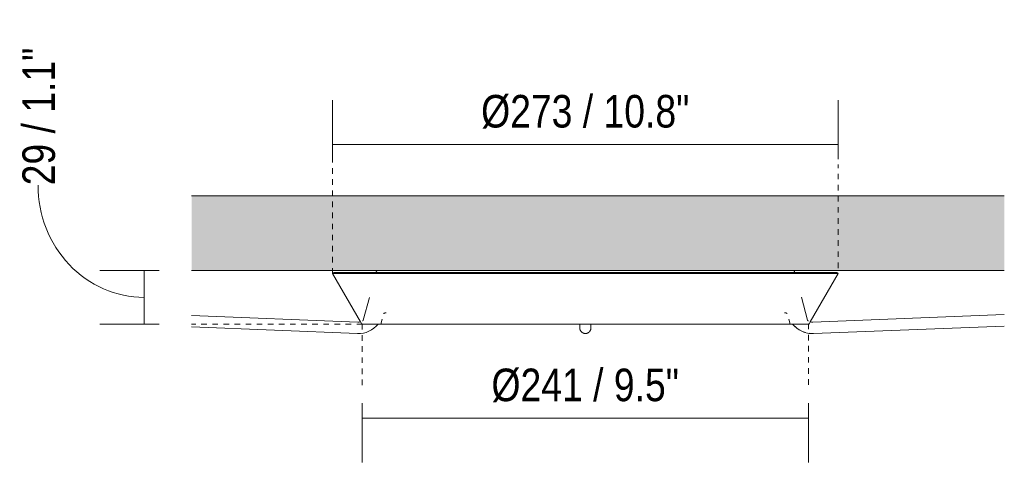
# Model space of a CAD drawing. Header units: millimetres. Extents: x 5395 to 10061, y 397 to 7363.
# Tile 12 of 14: x 8721 to 9253, y 1895 to 2136. Entities that reach past the tile are written whole.
import ezdxf

# ---------------------------------------------------------------- set-up
doc = ezdxf.new("R2010")
doc.units = ezdxf.units.MM
doc.linetypes.add('Dash', pattern=[6, 3, -3])
doc.layers.add('A-ANNO-DIMS', color=7, linetype='Dash', lineweight=9, true_color=0xd2d2d2)
for name, color, linetype, lineweight in [('A-ANNO-DIMS-8', 7, 'Continuous', 9), ('A-CLNG', 7, 'Continuous', 9), ('E-LITE-EQPM', 7, 'Continuous', 20)]:
    doc.layers.add(name, color=color, linetype=linetype, lineweight=lineweight)
doc.styles.add('Arial Narrow_3', font='ARIALN.TTF', dxfattribs={"height": 17.6})
doc.dimstyles.new('FARO_-_2_2mm_Arial_Narrow_mm_Inch_Left_1', dxfattribs={"dimscale": 304.8, "dimtxt": 18.012385, "dimasz": 0, "dimexe": 0.07874, "dimexo": 0.0625, "dimgap": 0.013123, "dimtad": 1, "dimdec": 0, "dimzin": 0, "dimdsep": 46, "dimtxsty": 'Arial Narrow_3', "dimblk1": 'NONE', "dimblk2": 'NONE', "dimsah": 1, "dimcen": 0.09, "dimadec": 0, "dimazin": 0, "dimtfac": 1, "dimtdec": 4, "dimtix": 1, "dimtmove": 1, "dimatfit": 3, "dimfxl": 0.026247, "dimfxlon": 1, "dimtvp": 1, "dimtolj": 1, "dimtzin": 0, "dimarcsym": 2})
doc.dimstyles.new('FARO_-_2_2mm_Arial_Narrow_mm_Inch_Right_2', dxfattribs={"dimscale": 304.8, "dimtxt": 18.012385, "dimasz": 0, "dimexe": 0.07874, "dimexo": 0.0625, "dimgap": 0.013123, "dimtad": 1, "dimdec": 0, "dimzin": 0, "dimdsep": 46, "dimtxsty": 'Arial Narrow_3', "dimblk1": 'NONE', "dimblk2": 'NONE', "dimsah": 1, "dimcen": 0.09, "dimadec": 0, "dimazin": 0, "dimtfac": 1, "dimtdec": 4, "dimtix": 1, "dimtmove": 0, "dimatfit": 3, "dimfxl": 0.026247, "dimfxlon": 1, "dimtvp": 1, "dimtolj": 1, "dimtzin": 0, "dimarcsym": 2})

# ---------------------------------------------------------------- blocks, each defined once
blk = doc.blocks.new('64314-1 cable   _Suspended_tensor - 64314 MAMBO_CONGA_SAMBA Black structure pendant lamp with tensioner-568983-Alzado_PDF FLORON')
at = {"layer": 'E-LITE-EQPM'}
for p, q in [((7422.01, 1998.89), (7421.15, 1998.39)), ((7421.15, 1998.39), (7436.27, 1972.21)), ((7421.15, 1998.39), (7421.47, 1998.39)), ((7422.01, 1998.89), (7422.36, 1998.89)), ((7422.11, 1998.39), (7423.04, 1998.39)), ((7422.97, 1998.89), (7423.89, 1998.89)), ((7424.27, 1998.39), (7425.8, 1998.39)), ((7425.12, 1998.89), (7426.64, 1998.89)), ((7427.64, 1998.39), (7429.77, 1998.39)), ((7428.46, 1998.89), (7430.58, 1998.89)), ((7432.18, 1998.39), (7434.89, 1998.39)), ((7432.98, 1998.89), (7435.67, 1998.89)), ((7437.87, 1998.39), (7441.03, 1998.39)), ((7438.63, 1998.89), (7441.86, 1998.89)), ((7444.45, 1998.39), (7448.41, 1998.39)), ((7444.83, 1999.42), (7444.69, 1998.89)), ((7445.35, 1998.89), (7449.11, 1998.89)), ((7452.43, 1998.39), (7456.49, 1998.39)), ((7453.04, 1998.89), (7457.34, 1998.89)), ((7453.93, 1999), (7453.94, 1998.89)), ((7461.63, 1998.89), (7466.78, 1998.89)), ((7461.64, 1998.39), (7465.89, 1998.39)), ((7470.21, 1998.39), (7475.38, 1998.39)), ((7471.95, 1998.89), (7477.08, 1998.89)), ((7480.51, 1998.39), (7487.38, 1998.39)), ((7482.25, 1998.89), (7487.39, 1998.89)), ((7492.54, 1998.89), (7497.7, 1998.89)), ((7492.54, 1998.39), (7497.7, 1998.39)), ((7504.56, 1998.89), (7509.72, 1998.89)), ((7504.56, 1998.39), (7509.72, 1998.39)), ((7516.58, 1998.89), (7523.44, 1998.89)), ((7516.58, 1998.39), (7521.74, 1998.39)), ((7528.6, 1998.89), (7535.47, 1998.89)), ((7528.6, 1998.39), (7535.47, 1998.39)), ((7540.61, 1998.39), (7547.49, 1998.39)), ((7542.34, 1998.89), (7547.49, 1998.89)), ((7554.35, 1998.89), (7557.84, 1998.89)), ((7554.35, 1998.39), (7557.84, 1998.39)), ((7557.84, 1998.89), (7561.23, 1998.89)), ((7557.84, 1998.39), (7561.23, 1998.39)), ((7568.09, 1998.89), (7574.96, 1998.89)), ((7568.09, 1998.39), (7574.96, 1998.39)), ((7580.11, 1998.89), (7586.98, 1998.89)), ((7580.11, 1998.39), (7586.98, 1998.39)), ((7592.13, 1998.89), (7599, 1998.89)), ((7593.84, 1998.39), (7599, 1998.39)), ((7605.86, 1998.89), (7611.02, 1998.89)), ((7605.86, 1998.39), (7611.01, 1998.39)), ((7617.88, 1998.89), (7623.04, 1998.89)), ((7617.88, 1998.39), (7623.04, 1998.39)), ((7628.19, 1998.89), (7633.33, 1998.89)), ((7628.98, 1998.39), (7635.07, 1998.39)), ((7639.24, 1998.89), (7644.32, 1998.89)), ((7640.2, 1998.39), (7645.37, 1998.39)), ((7648.8, 1998.89), (7653.95, 1998.89)), ((7649.79, 1998.39), (7654.5, 1998.39)), ((7658.34, 1998.89), (7662.53, 1998.89)), ((7659.09, 1998.39), (7663.25, 1998.39)), ((7661.73, 1998.89), (7661.75, 1999)), ((7666.57, 1998.89), (7670.33, 1998.89)), ((7667.27, 1998.39), (7671.12, 1998.39)), ((7670.99, 1998.89), (7670.85, 1999.42)), ((7673.82, 1998.89), (7677.05, 1998.89)), ((7674.55, 1998.39), (7677.81, 1998.39)), ((7679.41, 1972.21), (7694.53, 1998.39)), ((7680.01, 1998.89), (7682.7, 1998.89)), ((7680.79, 1998.39), (7683.5, 1998.39)), ((7685.1, 1998.89), (7687.22, 1998.89)), ((7685.91, 1998.39), (7688.04, 1998.39)), ((7689.04, 1998.89), (7690.56, 1998.89)), ((7689.88, 1998.39), (7691.41, 1998.39)), ((7691.79, 1998.89), (7692.71, 1998.89)), ((7692.64, 1998.39), (7693.57, 1998.39)), ((7693.32, 1998.89), (7693.67, 1998.89)), ((7694.53, 1998.39), (7693.67, 1998.89)), ((7694.21, 1998.39), (7694.53, 1998.39)), ((7441.1, 1985.5), (7437.81, 1973.22)), ((7677.87, 1973.22), (7674.56, 1985.58)), ((7449.67, 1977.09), (7449.93, 1977.09)), ((7447.95, 1973.78), (7447.23, 1971.07)), ((7457, 1971.07), (7464.3, 1971.07)), ((7465.15, 1971.07), (7465.09, 1971.07)), ((7482.13, 1971.07), (7514.73, 1971.07)), ((7520.05, 1971.07), (7519.99, 1971.07)), ((7530.54, 1971.07), (7539, 1971.07)), ((7554.84, 1971.07), (7554.84, 1969.23)), ((7554.84, 1969.23), (7554.84, 1969.02)), ((7557.79, 1971.07), (7557.84, 1971.07)), ((7560.84, 1969.23), (7560.84, 1971.07)), ((7560.84, 1969.02), (7560.84, 1969.23)), ((7576.65, 1971.07), (7596.55, 1971.07)), ((7578.38, 1971.07), (7578.29, 1971.07)), ((7605.89, 1971.07), (7605.83, 1971.07)), ((7623.33, 1971.07), (7633.55, 1971.07)), ((7651.38, 1971.07), (7668.45, 1971.07)), ((7668.45, 1971.07), (7667.73, 1973.78))]:
    blk.add_line(p, q, dxfattribs=at)
at = {"layer": 'E-LITE-EQPM', "flags": 128}
for points in [[(7444.83, 1999.42), (7444.84, 1999.45), (7444.85, 1999.48), (7444.86, 1999.51), (7444.87, 1999.54), (7444.89, 1999.57), (7444.9, 1999.6), (7444.92, 1999.62), (7444.93, 1999.65), (7444.95, 1999.67), (7444.97, 1999.7), (7444.99, 1999.72), (7445.01, 1999.75), (7445.03, 1999.77), (7445.05, 1999.79), (7445.08, 1999.81), (7445.1, 1999.83), (7445.13, 1999.85), (7445.15, 1999.87), (7445.18, 1999.89), (7445.2, 1999.9), (7445.23, 1999.92), (7445.26, 1999.93), (7445.29, 1999.94), (7445.32, 1999.95), (7445.35, 1999.96), (7445.38, 1999.97), (7445.41, 1999.98), (7445.44, 1999.99), (7445.47, 1999.99), (7445.5, 2000), (7445.53, 2000), (7445.56, 2000), (7445.58, 2000)], [(7502.02, 1999.99), (7502.05, 2000), (7502.07, 2000), (7502.09, 2000)], [(7613.59, 2000), (7613.61, 2000), (7613.63, 2000), (7613.66, 1999.99)], [(7670.1, 2000), (7670.13, 2000), (7670.16, 2000), (7670.19, 1999.99), (7670.22, 1999.99), (7670.25, 1999.98), (7670.28, 1999.98), (7670.31, 1999.97), (7670.34, 1999.96), (7670.37, 1999.95), (7670.4, 1999.94), (7670.43, 1999.93), (7670.46, 1999.91), (7670.48, 1999.9), (7670.51, 1999.88), (7670.54, 1999.86), (7670.56, 1999.85), (7670.59, 1999.83), (7670.61, 1999.81), (7670.63, 1999.79), (7670.66, 1999.76), (7670.68, 1999.74), (7670.7, 1999.72), (7670.72, 1999.69), (7670.73, 1999.67), (7670.75, 1999.64), (7670.77, 1999.61), (7670.78, 1999.59), (7670.8, 1999.56), (7670.81, 1999.53), (7670.82, 1999.5), (7670.83, 1999.47), (7670.84, 1999.44), (7670.85, 1999.42)], [(7448.82, 1976.71), (7448.84, 1976.74), (7448.87, 1976.77), (7448.9, 1976.8), (7448.92, 1976.83), (7448.95, 1976.86), (7448.98, 1976.88), (7449.01, 1976.9), (7449.05, 1976.93), (7449.08, 1976.95), (7449.11, 1976.97), (7449.15, 1976.98), (7449.18, 1977), (7449.22, 1977.02), (7449.25, 1977.03), (7449.29, 1977.04), (7449.33, 1977.05), (7449.37, 1977.06), (7449.4, 1977.07), (7449.44, 1977.08), (7449.48, 1977.08), (7449.52, 1977.09), (7449.56, 1977.09)], [(7450.15, 1977.09), (7449.79, 1977.09), (7449.61, 1977.09)], [(7666.01, 1977.09), (7665.75, 1977.09), (7665.52, 1977.09)], [(7665.77, 1977.09), (7665.89, 1977.09), (7666.07, 1977.09)], [(7666.13, 1977.09), (7666.17, 1977.09), (7666.21, 1977.08), (7666.25, 1977.08), (7666.29, 1977.07), (7666.32, 1977.06), (7666.36, 1977.05), (7666.4, 1977.04), (7666.44, 1977.03), (7666.47, 1977.01), (7666.51, 1977), (7666.54, 1976.98), (7666.58, 1976.96), (7666.61, 1976.94), (7666.64, 1976.92), (7666.67, 1976.9), (7666.7, 1976.87), (7666.73, 1976.85), (7666.76, 1976.82), (7666.79, 1976.79), (7666.82, 1976.77), (7666.84, 1976.74), (7666.87, 1976.71)], [(7437.43, 1971.07), (7437.39, 1971.08), (7437.35, 1971.08), (7437.31, 1971.09), (7437.27, 1971.1), (7437.23, 1971.11), (7437.19, 1971.12), (7437.16, 1971.13), (7437.12, 1971.15), (7437.08, 1971.16), (7437.05, 1971.18), (7437.01, 1971.2), (7436.98, 1971.22), (7436.94, 1971.24), (7436.91, 1971.27), (7436.88, 1971.29), (7436.85, 1971.32), (7436.82, 1971.34), (7436.79, 1971.37), (7436.77, 1971.4), (7436.74, 1971.43)], [(7437.34, 1972.86), (7437.36, 1972.86), (7437.38, 1972.86), (7437.4, 1972.86), (7437.41, 1972.86), (7437.43, 1972.87), (7437.45, 1972.87), (7437.47, 1972.87), (7437.49, 1972.88), (7437.51, 1972.89), (7437.53, 1972.89), (7437.55, 1972.9), (7437.56, 1972.91), (7437.58, 1972.92), (7437.6, 1972.93), (7437.61, 1972.94), (7437.63, 1972.95), (7437.64, 1972.96), (7437.66, 1972.98), (7437.67, 1972.99), (7437.69, 1973), (7437.7, 1973.02), (7437.71, 1973.03), (7437.73, 1973.05), (7437.74, 1973.06), (7437.75, 1973.08), (7437.76, 1973.1), (7437.77, 1973.11), (7437.78, 1973.13), (7437.79, 1973.15), (7437.79, 1973.17), (7437.8, 1973.19), (7437.81, 1973.2), (7437.81, 1973.22)], [(7445.83, 1971.07), (7447, 1971.07), (7448.97, 1971.07), (7451.1, 1971.07), (7453.41, 1971.07), (7455.89, 1971.07), (7458.52, 1971.07), (7461.32, 1971.07), (7464.27, 1971.07), (7467.37, 1971.07), (7470.62, 1971.07), (7474, 1971.07), (7477.52, 1971.07), (7481.17, 1971.07), (7484.94, 1971.07), (7488.83, 1971.07), (7492.82, 1971.07), (7496.92, 1971.07), (7501.12, 1971.07), (7505.41, 1971.07), (7509.79, 1971.07), (7514.24, 1971.07), (7518.76, 1971.07), (7523.34, 1971.07), (7527.98, 1971.07), (7532.66, 1971.07), (7537.39, 1971.07), (7542.15, 1971.07), (7546.93, 1971.07), (7551.73, 1971.07), (7556.54, 1971.07), (7557.84, 1971.07)], [(7554.84, 1971.07), (7554.84, 1970.83), (7554.84, 1970.6), (7554.84, 1970.38), (7554.84, 1970.17), (7554.84, 1969.98), (7554.84, 1969.81), (7554.84, 1969.65), (7554.84, 1969.51), (7554.84, 1969.38), (7554.84, 1969.27), (7554.84, 1969.18), (7554.84, 1969.1), (7554.84, 1969.04), (7554.84, 1969), (7554.84, 1968.98), (7554.84, 1968.97)], [(7554.84, 1968.97), (7554.84, 1968.98), (7554.84, 1969), (7554.84, 1969.02)], [(7557.84, 1965.97), (7557.72, 1965.97), (7557.6, 1965.98), (7557.48, 1965.99), (7557.36, 1966.01), (7557.24, 1966.03), (7557.13, 1966.06), (7557.01, 1966.09), (7556.9, 1966.12), (7556.78, 1966.16), (7556.67, 1966.21), (7556.56, 1966.25), (7556.45, 1966.31), (7556.35, 1966.37), (7556.25, 1966.43), (7556.15, 1966.49), (7556.05, 1966.56), (7555.95, 1966.64), (7555.86, 1966.71), (7555.77, 1966.79), (7555.69, 1966.88), (7555.61, 1966.97), (7555.53, 1967.06), (7555.45, 1967.15), (7555.38, 1967.25), (7555.32, 1967.35), (7555.25, 1967.45), (7555.19, 1967.56), (7555.14, 1967.66), (7555.09, 1967.77), (7555.04, 1967.88), (7555, 1967.99), (7554.97, 1968.11), (7554.93, 1968.22), (7554.91, 1968.34), (7554.88, 1968.46), (7554.87, 1968.58), (7554.85, 1968.7), (7554.84, 1968.82), (7554.84, 1968.94), (7554.84, 1968.97)], [(7557.84, 1971.07), (7562.65, 1971.07), (7567.46, 1971.07), (7572.25, 1971.07), (7577.01, 1971.07), (7581.75, 1971.07), (7586.44, 1971.07), (7591.09, 1971.07), (7595.69, 1971.07), (7600.23, 1971.07), (7604.7, 1971.07), (7609.09, 1971.07), (7613.41, 1971.07), (7617.63, 1971.07), (7621.76, 1971.07), (7625.79, 1971.07), (7629.7, 1971.07), (7633.51, 1971.07), (7637.19, 1971.07), (7640.74, 1971.07), (7644.16, 1971.07), (7647.45, 1971.07), (7650.59, 1971.07), (7653.58, 1971.07), (7656.42, 1971.07), (7659.1, 1971.07), (7661.62, 1971.07), (7663.97, 1971.07), (7666.15, 1971.07), (7668.16, 1971.07), (7669.85, 1971.07)], [(7560.84, 1968.97), (7560.84, 1968.85), (7560.83, 1968.73), (7560.82, 1968.61), (7560.8, 1968.49), (7560.78, 1968.37), (7560.75, 1968.26), (7560.72, 1968.14), (7560.69, 1968.03), (7560.65, 1967.91), (7560.6, 1967.8), (7560.55, 1967.69), (7560.5, 1967.58), (7560.44, 1967.48), (7560.38, 1967.38), (7560.32, 1967.28), (7560.25, 1967.18), (7560.17, 1967.08), (7560.1, 1966.99), (7560.01, 1966.9), (7559.93, 1966.82), (7559.84, 1966.74), (7559.75, 1966.66), (7559.66, 1966.58), (7559.56, 1966.51), (7559.46, 1966.44), (7559.36, 1966.38), (7559.25, 1966.32), (7559.15, 1966.27), (7559.04, 1966.22), (7558.93, 1966.17), (7558.81, 1966.13), (7558.7, 1966.1), (7558.58, 1966.06), (7558.47, 1966.04), (7558.35, 1966.01), (7558.23, 1965.99), (7558.11, 1965.98), (7557.99, 1965.97), (7557.87, 1965.97), (7557.84, 1965.97)], [(7560.84, 1968.97), (7560.84, 1968.98), (7560.84, 1969), (7560.84, 1969.05), (7560.84, 1969.11), (7560.84, 1969.18), (7560.84, 1969.28), (7560.84, 1969.39), (7560.84, 1969.52), (7560.84, 1969.66), (7560.84, 1969.82), (7560.84, 1970), (7560.84, 1970.19), (7560.84, 1970.39), (7560.84, 1970.61), (7560.84, 1970.85), (7560.84, 1971.07)], [(7560.84, 1969.02), (7560.84, 1968.98), (7560.84, 1968.97), (7560.84, 1968.97)], [(7669.85, 1971.07), (7668.67, 1971.07), (7668.45, 1971.07)], [(7677.87, 1973.22), (7677.88, 1973.2), (7677.88, 1973.18), (7677.89, 1973.16), (7677.9, 1973.14), (7677.91, 1973.13), (7677.91, 1973.11), (7677.92, 1973.09), (7677.93, 1973.08), (7677.95, 1973.06), (7677.96, 1973.04), (7677.97, 1973.03), (7677.98, 1973.01), (7678, 1973), (7678.01, 1972.99), (7678.02, 1972.97), (7678.04, 1972.96), (7678.06, 1972.95), (7678.07, 1972.94), (7678.09, 1972.93), (7678.1, 1972.92), (7678.12, 1972.91), (7678.14, 1972.9), (7678.16, 1972.89), (7678.18, 1972.88), (7678.19, 1972.88), (7678.21, 1972.87), (7678.23, 1972.87), (7678.25, 1972.86), (7678.27, 1972.86), (7678.29, 1972.86), (7678.31, 1972.86), (7678.33, 1972.86), (7678.34, 1972.86)], [(7678.94, 1971.44), (7678.92, 1971.4), (7678.89, 1971.38), (7678.86, 1971.35), (7678.83, 1971.32), (7678.8, 1971.29), (7678.77, 1971.27), (7678.74, 1971.25), (7678.71, 1971.22), (7678.67, 1971.2), (7678.64, 1971.18), (7678.6, 1971.17), (7678.57, 1971.15), (7678.53, 1971.14), (7678.49, 1971.12), (7678.46, 1971.11), (7678.42, 1971.1), (7678.38, 1971.09), (7678.34, 1971.08), (7678.3, 1971.08), (7678.26, 1971.07)]]:
    blk.add_lwpolyline(points, dxfattribs=at)
at = {"layer": 'E-LITE-EQPM'}
for centre, major_axis, ratio, start_param, end_param in [((7557.84, 1969.23), (-3, 0), 0.999241, 0, 0.036829), ((7557.84, 1969.23), (3, 0), 0.99562, 3.141593, 3.178555), ((7557.84, 1969.23), (3, 0), 0.99562, 3.141593, 3.178555), ((7557.84, 1969.13), (3, 0), 0.99562, 3.141593, 3.178555), ((7557.84, 1969.23), (3, 0), 0.999241, 6.246357, 6.283185), ((7557.84, 1969.23), (3, 0), 0.99562, 6.246223, 6.283185), ((7557.84, 1969.23), (3, 0), 0.99562, 6.246223, 6.283185), ((7557.84, 1969.13), (3, 0), 0.99562, 6.246223, 6.283185), ((7557.84, 1969.13), (3, 0), 0.99562, 3.403392, 3.443058), ((7557.84, 1969.13), (3, 0), 0.99562, 5.98172, 6.021386)]:
    blk.add_ellipse(centre, major_axis=major_axis, ratio=ratio, start_param=start_param, end_param=end_param, dxfattribs=at)
blk = doc.blocks.new('64314-1 cable   _Suspended_tensor - 64314 MAMBO_CONGA_SAMBA Black structure pendant lamp with tensioner-570366-Alzado_PDF FLORON')
at = {"layer": 'E-LITE-EQPM'}
for p, q in [((7422.01, 1998.89), (7421.15, 1998.39)), ((7421.15, 1998.39), (7436.27, 1972.21)), ((7421.15, 1998.39), (7421.19, 1998.39)), ((7421.49, 1998.39), (7422.11, 1998.39)), ((7422.01, 1998.89), (7422.05, 1998.89)), ((7422.36, 1998.89), (7422.97, 1998.89)), ((7423.04, 1998.39), (7424.27, 1998.39)), ((7423.89, 1998.89), (7425.12, 1998.89)), ((7425.8, 1998.39), (7427.64, 1998.39)), ((7426.64, 1998.89), (7428.46, 1998.89)), ((7429.76, 1998.39), (7432.18, 1998.39)), ((7430.58, 1998.89), (7432.98, 1998.89)), ((7434.88, 1998.39), (7437.87, 1998.39)), ((7435.66, 1998.89), (7438.63, 1998.89)), ((7441.02, 1998.39), (7444.47, 1998.39)), ((7441.86, 1998.89), (7445.36, 1998.89)), ((7444.83, 1999.42), (7444.69, 1998.89)), ((7448.41, 1998.39), (7452.43, 1998.39)), ((7449.1, 1998.89), (7453.05, 1998.89)), ((7453.93, 1999), (7453.94, 1998.89)), ((7456.47, 1998.39), (7461.62, 1998.39)), ((7457.33, 1998.89), (7461.64, 1998.89)), ((7465.89, 1998.39), (7470.23, 1998.39)), ((7466.79, 1998.89), (7471.93, 1998.89)), ((7475.36, 1998.39), (7480.53, 1998.39)), ((7477.1, 1998.89), (7482.23, 1998.89)), ((7487.39, 1998.89), (7492.54, 1998.89)), ((7487.4, 1998.39), (7492.54, 1998.39)), ((7497.68, 1998.89), (7504.56, 1998.89)), ((7497.68, 1998.39), (7504.56, 1998.39)), ((7509.7, 1998.89), (7516.58, 1998.89)), ((7509.71, 1998.39), (7516.58, 1998.39)), ((7521.72, 1998.89), (7528.6, 1998.89)), ((7521.72, 1998.39), (7528.6, 1998.39)), ((7535.47, 1998.89), (7542.34, 1998.89)), ((7535.47, 1998.39), (7542.34, 1998.39)), ((7547.48, 1998.89), (7554.36, 1998.89)), ((7547.48, 1998.39), (7554.36, 1998.39)), ((7561.22, 1998.89), (7568.09, 1998.89)), ((7561.22, 1998.39), (7568.09, 1998.39)), ((7573.24, 1998.89), (7580.11, 1998.89)), ((7573.24, 1998.39), (7580.11, 1998.39)), ((7586.98, 1998.89), (7593.85, 1998.89)), ((7586.98, 1998.39), (7593.85, 1998.39)), ((7599, 1998.89), (7605.87, 1998.89)), ((7599, 1998.39), (7605.87, 1998.39)), ((7611.02, 1998.89), (7617.9, 1998.89)), ((7611.02, 1998.39), (7617.89, 1998.39)), ((7623.04, 1998.89), (7628.19, 1998.89)), ((7623.04, 1998.39), (7628.99, 1998.39)), ((7633.35, 1998.89), (7639.24, 1998.89)), ((7635.05, 1998.39), (7640.22, 1998.39)), ((7644.32, 1998.89), (7648.79, 1998.89)), ((7645.35, 1998.39), (7649.79, 1998.39)), ((7653.94, 1998.89), (7658.35, 1998.89)), ((7654.5, 1998.39), (7659.1, 1998.39)), ((7661.73, 1998.89), (7661.75, 1999)), ((7662.53, 1998.89), (7666.58, 1998.89)), ((7663.25, 1998.39), (7667.27, 1998.39)), ((7670.32, 1998.89), (7673.82, 1998.89)), ((7670.99, 1998.89), (7670.85, 1999.42)), ((7671.11, 1998.39), (7674.55, 1998.39)), ((7677.05, 1998.89), (7680.02, 1998.89)), ((7677.81, 1998.39), (7680.79, 1998.39)), ((7679.41, 1972.21), (7694.53, 1998.39)), ((7682.7, 1998.89), (7685.1, 1998.89)), ((7683.5, 1998.39), (7685.92, 1998.39)), ((7687.22, 1998.89), (7689.04, 1998.89)), ((7688.04, 1998.39), (7689.88, 1998.39)), ((7690.56, 1998.89), (7691.79, 1998.89)), ((7691.41, 1998.39), (7692.64, 1998.39)), ((7692.71, 1998.89), (7693.32, 1998.89)), ((7693.57, 1998.39), (7694.19, 1998.39)), ((7693.63, 1998.89), (7693.67, 1998.89)), ((7694.53, 1998.39), (7693.67, 1998.89)), ((7694.49, 1998.39), (7694.53, 1998.39)), ((7441.1, 1985.5), (7437.81, 1973.22)), ((7677.87, 1973.22), (7674.56, 1985.58)), ((7449.67, 1977.09), (7449.93, 1977.09)), ((7447.95, 1973.78), (7447.23, 1971.07)), ((7457, 1971.07), (7464.3, 1971.07)), ((7482.13, 1971.07), (7514.73, 1971.07)), ((7516.67, 1971.07), (7516.61, 1971.07)), ((7530.54, 1971.07), (7539, 1971.07)), ((7554.36, 1971.07), (7554.33, 1971.07)), ((7557.79, 1971.07), (7557.84, 1971.07)), ((7576.65, 1971.07), (7596.55, 1971.07)), ((7578.38, 1971.07), (7578.29, 1971.07)), ((7605.89, 1971.07), (7605.83, 1971.07)), ((7623.33, 1971.07), (7633.55, 1971.07)), ((7651.38, 1971.07), (7668.45, 1971.07)), ((7668.45, 1971.07), (7667.73, 1973.78)), ((7671.16, 1969.73), (7671.56, 1969.36)), ((7679.32, 1972.08), (7679.18, 1972.1)), ((7672.87, 1968.35), (7673.33, 1968.05)), ((7673.81, 1967.77), (7673.95, 1967.69)), ((7675.8, 1966.84), (7676.32, 1966.66)), ((7676.85, 1966.5), (7676.94, 1966.47))]:
    blk.add_line(p, q, dxfattribs=at)
at = {"layer": 'E-LITE-EQPM', "flags": 128}
for points in [[(7444.83, 1999.42), (7444.84, 1999.45), (7444.85, 1999.48), (7444.86, 1999.51), (7444.87, 1999.54), (7444.89, 1999.57), (7444.9, 1999.6), (7444.92, 1999.62), (7444.93, 1999.65), (7444.95, 1999.67), (7444.97, 1999.7), (7444.99, 1999.72), (7445.01, 1999.75), (7445.03, 1999.77), (7445.05, 1999.79), (7445.08, 1999.81), (7445.1, 1999.83), (7445.13, 1999.85), (7445.15, 1999.87), (7445.18, 1999.89), (7445.2, 1999.9), (7445.23, 1999.92), (7445.26, 1999.93), (7445.29, 1999.94), (7445.32, 1999.95), (7445.35, 1999.96), (7445.38, 1999.97), (7445.41, 1999.98), (7445.44, 1999.99), (7445.47, 1999.99), (7445.5, 2000), (7445.53, 2000), (7445.56, 2000), (7445.58, 2000)], [(7670.1, 2000), (7670.13, 2000), (7670.16, 2000), (7670.19, 1999.99), (7670.22, 1999.99), (7670.25, 1999.98), (7670.28, 1999.98), (7670.31, 1999.97), (7670.34, 1999.96), (7670.37, 1999.95), (7670.4, 1999.94), (7670.43, 1999.93), (7670.46, 1999.91), (7670.48, 1999.9), (7670.51, 1999.88), (7670.54, 1999.86), (7670.56, 1999.85), (7670.59, 1999.83), (7670.61, 1999.81), (7670.63, 1999.79), (7670.66, 1999.76), (7670.68, 1999.74), (7670.7, 1999.72), (7670.72, 1999.69), (7670.73, 1999.67), (7670.75, 1999.64), (7670.77, 1999.61), (7670.78, 1999.59), (7670.8, 1999.56), (7670.81, 1999.53), (7670.82, 1999.5), (7670.83, 1999.47), (7670.84, 1999.44), (7670.85, 1999.42)], [(7448.82, 1976.71), (7448.84, 1976.74), (7448.87, 1976.77), (7448.9, 1976.8), (7448.92, 1976.83), (7448.95, 1976.86), (7448.98, 1976.88), (7449.01, 1976.9), (7449.05, 1976.93), (7449.08, 1976.95), (7449.11, 1976.97), (7449.15, 1976.98), (7449.18, 1977), (7449.22, 1977.02), (7449.25, 1977.03), (7449.29, 1977.04), (7449.33, 1977.05), (7449.37, 1977.06), (7449.4, 1977.07), (7449.44, 1977.08), (7449.48, 1977.08), (7449.52, 1977.09), (7449.56, 1977.09), (7449.59, 1977.09)], [(7450.13, 1977.09), (7450.03, 1977.09), (7449.73, 1977.09), (7449.59, 1977.09), (7449.59, 1977.09)], [(7666.09, 1977.09), (7666.01, 1977.09), (7665.75, 1977.09), (7665.52, 1977.09)], [(7665.75, 1977.09), (7665.95, 1977.09), (7666.09, 1977.09), (7666.09, 1977.09)], [(7666.09, 1977.09), (7666.13, 1977.09), (7666.17, 1977.09), (7666.21, 1977.08), (7666.25, 1977.08), (7666.29, 1977.07), (7666.32, 1977.06), (7666.36, 1977.05), (7666.4, 1977.04), (7666.44, 1977.03), (7666.47, 1977.01), (7666.51, 1977), (7666.54, 1976.98), (7666.58, 1976.96), (7666.61, 1976.94), (7666.64, 1976.92), (7666.67, 1976.9), (7666.7, 1976.87), (7666.73, 1976.85), (7666.76, 1976.82), (7666.79, 1976.79), (7666.82, 1976.77), (7666.84, 1976.74), (7666.87, 1976.71)], [(7437.43, 1971.07), (7437.39, 1971.08), (7437.35, 1971.08), (7437.31, 1971.09), (7437.27, 1971.1), (7437.23, 1971.11), (7437.19, 1971.12), (7437.16, 1971.13), (7437.12, 1971.15), (7437.08, 1971.16), (7437.05, 1971.18), (7437.01, 1971.2), (7436.98, 1971.22), (7436.94, 1971.24), (7436.91, 1971.27), (7436.88, 1971.29), (7436.85, 1971.32), (7436.82, 1971.34), (7436.79, 1971.37), (7436.77, 1971.4), (7436.74, 1971.43)], [(7437.34, 1972.86), (7437.36, 1972.86), (7437.38, 1972.86), (7437.4, 1972.86), (7437.41, 1972.86), (7437.43, 1972.87), (7437.45, 1972.87), (7437.47, 1972.87), (7437.49, 1972.88), (7437.51, 1972.89), (7437.53, 1972.89), (7437.55, 1972.9), (7437.56, 1972.91), (7437.58, 1972.92), (7437.6, 1972.93), (7437.61, 1972.94), (7437.63, 1972.95), (7437.64, 1972.96), (7437.66, 1972.98), (7437.67, 1972.99), (7437.69, 1973), (7437.7, 1973.02), (7437.71, 1973.03), (7437.73, 1973.05), (7437.74, 1973.06), (7437.75, 1973.08), (7437.76, 1973.1), (7437.77, 1973.11), (7437.78, 1973.13), (7437.79, 1973.15), (7437.79, 1973.17), (7437.8, 1973.19), (7437.81, 1973.2), (7437.81, 1973.22)], [(7445.83, 1971.07), (7447, 1971.07), (7448.97, 1971.07), (7451.1, 1971.07), (7453.41, 1971.07), (7455.89, 1971.07), (7458.52, 1971.07), (7461.32, 1971.07), (7464.27, 1971.07), (7467.37, 1971.07), (7470.62, 1971.07), (7474, 1971.07), (7477.52, 1971.07), (7481.17, 1971.07), (7484.94, 1971.07), (7488.83, 1971.07), (7492.82, 1971.07), (7496.92, 1971.07), (7501.12, 1971.07), (7505.41, 1971.07), (7509.79, 1971.07), (7514.24, 1971.07), (7518.76, 1971.07), (7523.34, 1971.07), (7527.98, 1971.07), (7532.66, 1971.07), (7537.39, 1971.07), (7542.15, 1971.07), (7546.93, 1971.07), (7551.73, 1971.07), (7556.54, 1971.07), (7561.35, 1971.07), (7566.16, 1971.07), (7570.95, 1971.07), (7575.73, 1971.07), (7580.47, 1971.07), (7585.18, 1971.07), (7589.84, 1971.07), (7594.46, 1971.07), (7599.01, 1971.07), (7603.5, 1971.07), (7607.92, 1971.07), (7612.25, 1971.07), (7616.5, 1971.07), (7620.66, 1971.07), (7624.71, 1971.07), (7628.66, 1971.07), (7632.49, 1971.07), (7636.2, 1971.07), (7639.79, 1971.07), (7643.25, 1971.07), (7646.57, 1971.07), (7649.75, 1971.07), (7652.79, 1971.07), (7655.67, 1971.07), (7658.39, 1971.07), (7660.95, 1971.07), (7663.35, 1971.07), (7665.58, 1971.07), (7667.64, 1971.07), (7669.52, 1971.07), (7669.85, 1971.07)], [(7669.85, 1971.07), (7668.67, 1971.07), (7668.45, 1971.07)], [(7670.03, 1970.94), (7670.39, 1970.52), (7670.76, 1970.12)], [(7677.87, 1973.22), (7677.88, 1973.2), (7677.88, 1973.18), (7677.89, 1973.16), (7677.9, 1973.14), (7677.91, 1973.13), (7677.91, 1973.11), (7677.92, 1973.09), (7677.93, 1973.08), (7677.95, 1973.06), (7677.96, 1973.04), (7677.97, 1973.03), (7677.98, 1973.01), (7678, 1973), (7678.01, 1972.99), (7678.02, 1972.97), (7678.04, 1972.96), (7678.06, 1972.95), (7678.07, 1972.94), (7678.09, 1972.93), (7678.1, 1972.92), (7678.12, 1972.91), (7678.14, 1972.9), (7678.16, 1972.89), (7678.18, 1972.88), (7678.19, 1972.88), (7678.21, 1972.87), (7678.23, 1972.87), (7678.25, 1972.86), (7678.27, 1972.86), (7678.29, 1972.86), (7678.31, 1972.86), (7678.33, 1972.86), (7678.34, 1972.86)], [(7678.94, 1971.44), (7678.92, 1971.4), (7678.89, 1971.38), (7678.86, 1971.35), (7678.83, 1971.32), (7678.8, 1971.29), (7678.77, 1971.27), (7678.74, 1971.25), (7678.71, 1971.22), (7678.67, 1971.2), (7678.64, 1971.18), (7678.6, 1971.17), (7678.57, 1971.15), (7678.53, 1971.14), (7678.49, 1971.12), (7678.46, 1971.11), (7678.42, 1971.1), (7678.38, 1971.09), (7678.34, 1971.08), (7678.3, 1971.08), (7678.26, 1971.07)], [(7678.71, 1966.1), (7679, 1966.06), (7679.55, 1966.01), (7680.1, 1965.98), (7680.65, 1965.97)]]:
    blk.add_lwpolyline(points, dxfattribs=at)
blk = doc.blocks.new('DIMBLOCK10-Alzado_PDF FLORON')
at = {"layer": 'A-ANNO-DIMS-8', "color": 251, "true_color": 0x5b5b5b, "transparency": 16777216}
for p, q in [((8889.72, 2060.22), (8889.72, 2092.22)), ((9163.1, 2060.22), (9163.1, 2092.22)), ((8889.72, 2068.22), (9163.1, 2068.22)), ((8889.72, 2068.22), (8889.72, 2060.22)), ((9163.1, 2068.22), (9163.1, 2060.22))]:
    blk.add_line(p, q, dxfattribs=at)
at = {"layer": 'A-ANNO-DIMS-8', "color": 0, "transparency": 16777216, "insert": (8970.08, 2094.97), "char_height": 17.6, "width": 135.1787, "attachment_point": 1, "line_spacing_factor": 0.974696, "style": 'Arial Narrow_3'}
blk.add_mtext('Ø273 / 10.8"', dxfattribs=at)
blk = doc.blocks.new('_None')
blk = doc.blocks.new('DIMBLOCK11-Alzado_PDF FLORON')
at = {"layer": 'A-ANNO-DIMS-8', "color": 251, "true_color": 0x5b5b5b, "transparency": 16777216}
for p, q in [((8905.81, 1928.23), (8905.81, 1896.23)), ((8905.81, 1920.23), (8905.81, 1928.23)), ((9147, 1928.23), (9147, 1896.23)), ((9147, 1920.23), (9147, 1928.23)), ((8905.81, 1920.23), (9147, 1920.23))]:
    blk.add_line(p, q, dxfattribs=at)
at = {"layer": 'A-ANNO-DIMS-8', "color": 0, "transparency": 16777216, "insert": (8975.66, 1946.98), "char_height": 17.6, "width": 121.798, "attachment_point": 1, "line_spacing_factor": 0.974696, "style": 'Arial Narrow_3'}
blk.add_mtext('Ø241 / 9.5"', dxfattribs=at)
blk = doc.blocks.new('DIMBLOCK12-Alzado_PDF FLORON')
at = {"layer": 'A-ANNO-DIMS-8', "color": 251, "true_color": 0x5b5b5b, "transparency": 16777216}
for p, q in [((8795.97, 2000), (8763.97, 2000)), ((8787.97, 2000), (8787.97, 1971.07)), ((8787.97, 2000), (8795.97, 2000)), ((8795.97, 1971.07), (8763.97, 1971.07)), ((8787.97, 1971.07), (8795.97, 1971.07))]:
    blk.add_line(p, q, dxfattribs=at)
blk.add_ellipse((8787.97, 2046.13), major_axis=(0, 60.6), ratio=0.9469, start_param=1.570796, end_param=3.141593, dxfattribs=at)
at = {"layer": 'A-ANNO-DIMS-8', "color": 0, "transparency": 16777216, "insert": (8722.14, 2046.13), "char_height": 17.6, "width": 89.5473, "attachment_point": 1, "rotation": 90, "line_spacing_factor": 0.974696, "style": 'Arial Narrow_3'}
blk.add_mtext('29 / 1.1"', dxfattribs=at)

msp = doc.modelspace()

# ---------------------------------------------------------------- hatches: boundary and pattern name
at = {"layer": 'A-CLNG', "true_color": 0xe8e8e8}
msp.add_hatch(color=254, dxfattribs=at).paths.add_polyline_path([(9031.5, 2000), (9252.82, 2000), (9252.82, 2040.5), (8813.62, 2040.5), (8813.62, 2000), (9029.79, 2000)], flags=0)

# ---------------------------------------------------------------- linework, layer by layer
at = {"layer": 'A-ANNO-DIMS'}
for p, q in [((8889.72, 1998.36), (8889.72, 2064.36)), ((9163.1, 2001.36), (9163.1, 2057.36)), ((8905.81, 1971.07), (8813.62, 1971.07)), ((8905.81, 1971.07), (8905.81, 1935.23)), ((9147, 1971.23), (9147, 1935.23))]:
    msp.add_line(p, q, dxfattribs=at)
at = {"layer": 'A-CLNG'}
for p, q in [((8813.62, 2040.5), (9252.82, 2040.5)), ((9252.82, 2000), (8813.62, 2000))]:
    msp.add_line(p, q, dxfattribs=at)
at = {"layer": 'E-LITE-EQPM'}
for p, q in [((8813.62, 1975.71), (8903.44, 1972.14)), ((9252.82, 1976.25), (9149.37, 1972.14)), ((8903.2, 1965.92), (8813.62, 1969.49)), ((8904.85, 1972.21), (8905.51, 1971.07)), ((8905.51, 1971.07), (8914.4, 1971.07)), ((9147.31, 1971.07), (9138.42, 1971.07)), ((9147.96, 1972.21), (9147.31, 1971.07)), ((9149.62, 1965.92), (9252.82, 1970.03))]:
    msp.add_line(p, q, dxfattribs=at)
for centre, radius, start, end in [((8903.74, 1979.51), 13.59, 267.7204, 321.6535), ((8903.75, 1979.72), 7.59, 267.7204, 278.3616), ((9149.08, 1979.51), 13.59, 218.3465, 272.2796), ((9149.07, 1979.72), 7.59, 261.6384, 272.2796)]:
    msp.add_arc(centre, radius, start, end, dxfattribs=at)

# ---------------------------------------------------------------- block references
for name in ['64314-1 cable   _Suspended_tensor - 64314 MAMBO_CONGA_SAMBA Black structure pendant lamp with tensioner-568983-Alzado_PDF FLORON', '64314-1 cable   _Suspended_tensor - 64314 MAMBO_CONGA_SAMBA Black structure pendant lamp with tensioner-570366-Alzado_PDF FLORON']:
    msp.add_blockref(name, (1468.57, 0), dxfattribs=at)

# ---------------------------------------------------------------- dimensions: what is measured, and where the dimension line sits
at = {"layer": 'A-ANNO-DIMS', "color": 251, "linetype": 'Continuous', "true_color": 0x5b5b5b}
dim = msp.add_linear_dim(base=(8787.97, 1971.07), p1=(8795.97, 2000), p2=(8795.97, 1971.07), angle=90, dimstyle='FARO_-_2_2mm_Arial_Narrow_mm_Inch_Left_1', override={"dimpost": '<>', "dimfxl": 28.928973}, dxfattribs=at)
dim.commit()
dim.dimension.update_dxf_attribs({"geometry": 'DIMBLOCK12-Alzado_PDF FLORON', "text_midpoint": (8733.88, 2090.91), "dimtype": 160, "text_rotation": 90})
for base, p1, p2, override, picture, middle in [((9163.1, 2068.22), (8889.72, 2060.22), (9163.1, 2060.22), {"dimpost": '<>', "dimfxl": 273.376927}, 'DIMBLOCK10-Alzado_PDF FLORON', (9026.41, 2083.79)), ((9147, 1920.23), (8905.81, 1928.23), (9147, 1928.23), {"dimpost": '<>', "dimfxl": 241.194106}, 'DIMBLOCK11-Alzado_PDF FLORON', (9026.41, 1935.8))]:
    dim = msp.add_linear_dim(base=base, p1=p1, p2=p2, text='Ø<>', dimstyle='FARO_-_2_2mm_Arial_Narrow_mm_Inch_Right_2', override=override, dxfattribs=at)
    dim.commit()
    dim.dimension.update_dxf_attribs({"geometry": picture, "text_midpoint": middle})

doc.saveas('drawing.dxf')
